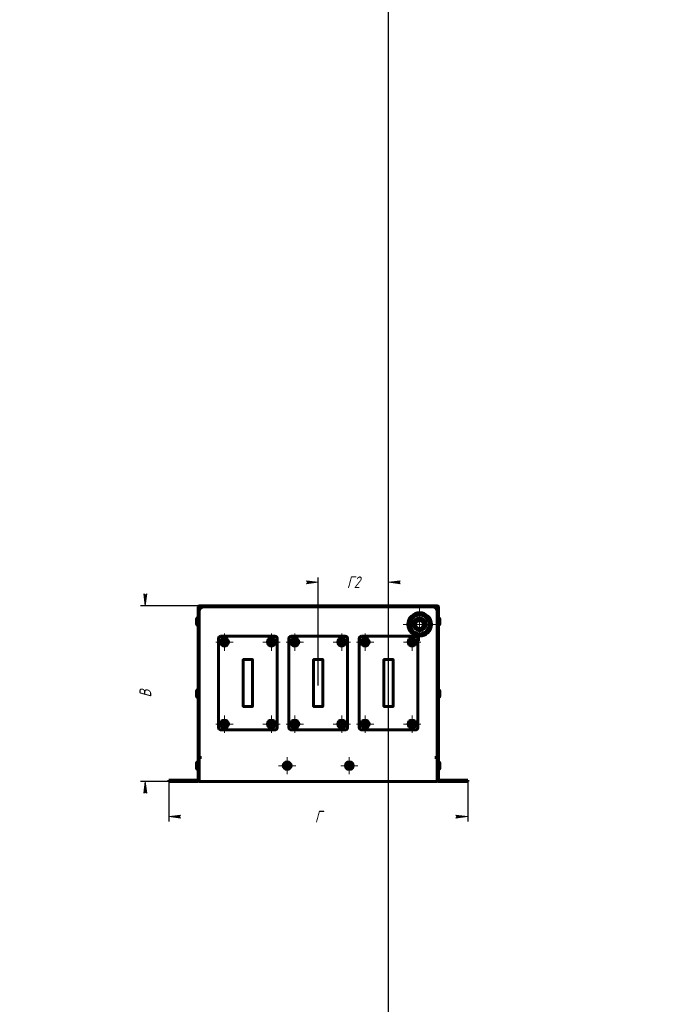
# Model space of a CAD drawing. Header units: millimetres. Extents: x 0 to 594, y 0 to 420.
# Tile 3 of 3: x 323 to 594, y 0 to 420. Entities that reach past the tile are written whole.
import ezdxf

# ---------------------------------------------------------------- set-up
doc = ezdxf.new("R2010")
doc.units = ezdxf.units.MM
for name, pattern in [('K5LT_AXLED', [12, 7.5, -1.5, 1.5, -1.5]), ('K5LT_BASIC', [0]), ('K5LT_THIN', [0])]:
    doc.linetypes.add(name, pattern=pattern)
doc.layers.add('Системный слой', color=7, linetype='Continuous')
doc.styles.add('KDIMTEXTSTYLE', font='GOST_AU.SHX', dxfattribs={"width": 0.96, "oblique": 15, "height": 5})
doc.dimstyles.new('KDIMSTYLE (0.50)', dxfattribs={"dimtxt": 5, "dimasz": 1, "dimexe": 2, "dimexo": 0, "dimgap": 1, "dimtad": 1, "dimlfac": 2, "dimtxsty": 'KDIMTEXTSTYLE', "dimsah": 1, "dimcen": 0, "dimdle": 1, "dimadec": 0, "dimazin": 0, "dimtfac": 0.667, "dimtmove": 0, "dimatfit": 3, "dimfxl": 1, "dimtvp": 1, "dimtolj": 1, "dimtzin": 0, "dimarcsym": 0})

# ---------------------------------------------------------------- blocks, each defined once
blk = doc.blocks.new('U28')
at = {"layer": 'Системный слой', "color": 150, "linetype": 'K5LT_BASIC', "lineweight": 60, "true_color": 0x0080ff}
for p, q in [((448.5, 127.04), (448.25, 127.04)), ((452.25, 127.04), (452, 127.04))]:
    blk.add_line(p, q, dxfattribs=at)
blk = doc.blocks.new('U29')
at = {"layer": 'Системный слой', "color": 150, "linetype": 'K5LT_BASIC', "lineweight": 60, "true_color": 0x0080ff}
for p, q in [((452.25, 147.04), (452.25, 146.79)), ((452.25, 127.29), (452.25, 127.04))]:
    blk.add_line(p, q, dxfattribs=at)
blk = doc.blocks.new('U30')
at = {"layer": 'Системный слой', "color": 150, "linetype": 'K5LT_BASIC', "lineweight": 60, "true_color": 0x0080ff}
for p, q in [((448.25, 146.79), (448.25, 147.04)), ((448.25, 127.04), (448.25, 127.29))]:
    blk.add_line(p, q, dxfattribs=at)
blk = doc.blocks.new('U31')
at = {"layer": 'Системный слой', "color": 150, "linetype": 'K5LT_BASIC', "lineweight": 60, "true_color": 0x0080ff}
for p, q in [((448.25, 147.04), (448.5, 147.04)), ((452, 147.04), (452.25, 147.04))]:
    blk.add_line(p, q, dxfattribs=at)
blk = doc.blocks.new('U32')
at = {"layer": 'Системный слой', "color": 150, "linetype": 'K5LT_BASIC', "lineweight": 60, "true_color": 0x0080ff}
for p, q in [((418.5, 127.04), (418.25, 127.04)), ((422.25, 127.04), (422, 127.04))]:
    blk.add_line(p, q, dxfattribs=at)
blk = doc.blocks.new('U33')
at = {"layer": 'Системный слой', "color": 150, "linetype": 'K5LT_BASIC', "lineweight": 60, "true_color": 0x0080ff}
for p, q in [((422.25, 147.04), (422.25, 146.79)), ((422.25, 127.29), (422.25, 127.04))]:
    blk.add_line(p, q, dxfattribs=at)
blk = doc.blocks.new('U34')
at = {"layer": 'Системный слой', "color": 150, "linetype": 'K5LT_BASIC', "lineweight": 60, "true_color": 0x0080ff}
for p, q in [((418.25, 146.79), (418.25, 147.04)), ((418.25, 127.04), (418.25, 127.29))]:
    blk.add_line(p, q, dxfattribs=at)
blk = doc.blocks.new('U35')
at = {"layer": 'Системный слой', "color": 150, "linetype": 'K5LT_BASIC', "lineweight": 60, "true_color": 0x0080ff}
for p, q in [((418.25, 147.04), (418.5, 147.04)), ((422, 147.04), (422.25, 147.04))]:
    blk.add_line(p, q, dxfattribs=at)
blk = doc.blocks.new('U36')
at = {"layer": 'Системный слой', "color": 150, "linetype": 'K5LT_BASIC', "lineweight": 60, "true_color": 0x0080ff}
for p, q in [((502.15, 163.29), (502.15, 164.32)), ((502.15, 162.27), (502.15, 163.29))]:
    blk.add_line(p, q, dxfattribs=at)
blk = doc.blocks.new('U37')
at = {"layer": 'Системный слой', "color": 150, "linetype": 'K5LT_BASIC', "lineweight": 60, "true_color": 0x0080ff}
for p, q in [((478.5, 127.04), (478.25, 127.04)), ((482.25, 127.04), (482, 127.04))]:
    blk.add_line(p, q, dxfattribs=at)
blk = doc.blocks.new('U38')
at = {"layer": 'Системный слой', "color": 150, "linetype": 'K5LT_BASIC', "lineweight": 60, "true_color": 0x0080ff}
for p, q in [((482.25, 147.04), (482.25, 146.79)), ((482.25, 127.29), (482.25, 127.04))]:
    blk.add_line(p, q, dxfattribs=at)
blk = doc.blocks.new('U39')
at = {"layer": 'Системный слой', "color": 150, "linetype": 'K5LT_BASIC', "lineweight": 60, "true_color": 0x0080ff}
for p, q in [((478.25, 146.79), (478.25, 147.04)), ((478.25, 127.04), (478.25, 127.29))]:
    blk.add_line(p, q, dxfattribs=at)
blk = doc.blocks.new('U40')
at = {"layer": 'Системный слой', "color": 150, "linetype": 'K5LT_BASIC', "lineweight": 60, "true_color": 0x0080ff}
for p, q in [((478.25, 147.04), (478.5, 147.04)), ((482, 147.04), (482.25, 147.04))]:
    blk.add_line(p, q, dxfattribs=at)
blk = doc.blocks.new('KDIMARROW_01')
at = {"layer": 'Системный слой'}
blk.add_hatch(color=0, dxfattribs=at).paths.add_polyline_path([(-5, -0.66), (0, 0), (-5, 0.66), (-4.5, 0)])
at = {"layer": 'Системный слой', "color": 0, "linetype": 'K5LT_THIN', "lineweight": 18}
for p, q in [((-4.5, 0), (-5, 0.66)), ((-5, 0.66), (0, 0)), ((0, 0), (-5, -0.66)), ((-5, -0.66), (-4.5, 0)), ((0, 0), (-1, 0))]:
    blk.add_line(p, q, dxfattribs=at)
blk = doc.blocks.new('U41')
at = {"layer": 'Системный слой', "color": 30, "linetype": 'K5LT_AXLED', "lineweight": 18, "true_color": 0xff8000}
for q in [(493.5, 169.04), (486.5, 162.04), (500.5, 162.04), (493.5, 155.04)]:
    blk.add_line((493.5, 162.04), q, dxfattribs=at)
blk = doc.blocks.new('U42')
at = {"layer": 'Системный слой', "color": 30, "linetype": 'K5LT_AXLED', "lineweight": 18, "true_color": 0xff8000}
for q in [(463.5, 105.47), (459.83, 101.79), (467.18, 101.79), (463.5, 98.12)]:
    blk.add_line((463.5, 101.79), q, dxfattribs=at)
blk = doc.blocks.new('U43')
at = {"layer": 'Системный слой', "color": 30, "linetype": 'K5LT_AXLED', "lineweight": 18, "true_color": 0xff8000}
for q in [(437, 105.47), (433.33, 101.79), (440.68, 101.79), (437, 98.12)]:
    blk.add_line((437, 101.79), q, dxfattribs=at)
blk = doc.blocks.new('U44')
at = {"layer": 'Системный слой', "color": 30, "linetype": 'K5LT_AXLED', "lineweight": 18, "true_color": 0xff8000}
for q in [(410.25, 123.24), (406.55, 119.54), (413.95, 119.54), (410.25, 115.84)]:
    blk.add_line((410.25, 119.54), q, dxfattribs=at)
blk = doc.blocks.new('U45')
at = {"layer": 'Системный слой', "color": 30, "linetype": 'K5LT_AXLED', "lineweight": 18, "true_color": 0xff8000}
for q in [(410.25, 158.24), (406.55, 154.54), (413.95, 154.54), (410.25, 150.84)]:
    blk.add_line((410.25, 154.54), q, dxfattribs=at)
blk = doc.blocks.new('U46')
at = {"layer": 'Системный слой', "color": 30, "linetype": 'K5LT_AXLED', "lineweight": 18, "true_color": 0xff8000}
for q in [(430.25, 123.24), (426.55, 119.54), (433.95, 119.54), (430.25, 115.84)]:
    blk.add_line((430.25, 119.54), q, dxfattribs=at)
blk = doc.blocks.new('U47')
at = {"layer": 'Системный слой', "color": 30, "linetype": 'K5LT_AXLED', "lineweight": 18, "true_color": 0xff8000}
for q in [(430.25, 158.24), (426.55, 154.54), (433.95, 154.54), (430.25, 150.84)]:
    blk.add_line((430.25, 154.54), q, dxfattribs=at)
blk = doc.blocks.new('U48')
at = {"layer": 'Системный слой', "color": 30, "linetype": 'K5LT_AXLED', "lineweight": 18, "true_color": 0xff8000}
for q in [(440.25, 123.24), (436.55, 119.54), (443.95, 119.54), (440.25, 115.84)]:
    blk.add_line((440.25, 119.54), q, dxfattribs=at)
blk = doc.blocks.new('U49')
at = {"layer": 'Системный слой', "color": 30, "linetype": 'K5LT_AXLED', "lineweight": 18, "true_color": 0xff8000}
for q in [(440.25, 158.24), (436.55, 154.54), (443.95, 154.54), (440.25, 150.84)]:
    blk.add_line((440.25, 154.54), q, dxfattribs=at)
blk = doc.blocks.new('U50')
at = {"layer": 'Системный слой', "color": 30, "linetype": 'K5LT_AXLED', "lineweight": 18, "true_color": 0xff8000}
for q in [(460.25, 123.24), (456.55, 119.54), (463.95, 119.54), (460.25, 115.84)]:
    blk.add_line((460.25, 119.54), q, dxfattribs=at)
blk = doc.blocks.new('U51')
at = {"layer": 'Системный слой', "color": 30, "linetype": 'K5LT_AXLED', "lineweight": 18, "true_color": 0xff8000}
for q in [(460.25, 158.24), (456.55, 154.54), (463.95, 154.54), (460.25, 150.84)]:
    blk.add_line((460.25, 154.54), q, dxfattribs=at)
blk = doc.blocks.new('U52')
at = {"layer": 'Системный слой', "color": 30, "linetype": 'K5LT_AXLED', "lineweight": 18, "true_color": 0xff8000}
for q in [(470.25, 123.24), (466.55, 119.54), (473.95, 119.54), (470.25, 115.84)]:
    blk.add_line((470.25, 119.54), q, dxfattribs=at)
blk = doc.blocks.new('U53')
at = {"layer": 'Системный слой', "color": 30, "linetype": 'K5LT_AXLED', "lineweight": 18, "true_color": 0xff8000}
for q in [(470.25, 158.24), (466.55, 154.54), (473.95, 154.54), (470.25, 150.84)]:
    blk.add_line((470.25, 154.54), q, dxfattribs=at)
blk = doc.blocks.new('U54')
at = {"layer": 'Системный слой', "color": 30, "linetype": 'K5LT_AXLED', "lineweight": 18, "true_color": 0xff8000}
for q in [(490.25, 123.24), (486.55, 119.54), (493.95, 119.54), (490.25, 115.84)]:
    blk.add_line((490.25, 119.54), q, dxfattribs=at)
blk = doc.blocks.new('U55')
at = {"layer": 'Системный слой', "color": 30, "linetype": 'K5LT_AXLED', "lineweight": 18, "true_color": 0xff8000}
for q in [(490.25, 158.24), (486.55, 154.54), (493.95, 154.54), (490.25, 150.84)]:
    blk.add_line((490.25, 154.54), q, dxfattribs=at)

msp = doc.modelspace()

# ---------------------------------------------------------------- linework, layer by layer
at = {"layer": 'Системный слой', "color": 150, "linetype": 'K5LT_BASIC', "lineweight": 60, "true_color": 0x0080ff}
for p, q in [((399, 95.5409), (399, 169.5407)), ((399.5, 95.5409), (399.5, 169.5407)), ((399.5, 169.0408), (400, 169.0408)), ((400.5, 168.5408), (399.5, 169.0408)), ((399.5001, 170.0408), (500.9999, 170.0408)), ((399.5001, 169.5408), (500.9999, 169.5408)), ((400, 169.0408), (400, 169.5408)), ((400, 169.5408), (400.5, 168.5408)), ((400, 169.0408), (400.5, 168.5408)), ((400.5, 168.5408), (400, 169.0408)), ((500, 168.5408), (500.5, 169.5408)), ((500, 168.5408), (500.5, 169.0408)), ((501, 169.0408), (500, 168.5408)), ((500.5, 169.0408), (500, 168.5408)), ((500.5, 169.5408), (500.5, 169.0408)), ((500.5, 169.0408), (501, 169.0408)), ((501, 169.5407), (501, 95.5409)), ((501.5, 169.5407), (501.5, 95.5409)), ((398.35, 164.3158), (398.35, 162.2658)), ((488.8812, 162.0408), (490.0359, 164.0408)), ((490.0359, 164.0408), (491.1906, 166.0408)), ((491.1906, 166.0408), (493.5, 166.0408)), ((493.5, 166.0408), (495.8094, 166.0408)), ((495.8094, 166.0408), (496.9641, 164.0408)), ((496.9641, 164.0408), (498.1188, 162.0408)), ((490.0359, 160.0408), (488.8812, 162.0408)), ((491.1906, 158.0408), (490.0359, 160.0408)), ((496.9641, 160.0408), (495.8094, 158.0408)), ((498.1188, 162.0408), (496.9641, 160.0408)), ((407.75, 118.0408), (407.75, 156.0408)), ((408.75, 157.0408), (431.75, 157.0408)), ((432.75, 156.0408), (432.75, 118.0408)), ((437.75, 118.0408), (437.75, 156.0408)), ((438.75, 157.0408), (461.75, 157.0408)), ((462.75, 156.0408), (462.75, 118.0408)), ((467.75, 118.0408), (467.75, 156.0408)), ((468.75, 157.0408), (491.75, 157.0408)), ((493.5, 158.0408), (491.1906, 158.0408)), ((492.75, 156.0408), (492.75, 118.0408)), ((495.8094, 158.0408), (493.5, 158.0408)), ((418.5, 147.0408), (422, 147.0408)), ((448.5, 147.0408), (452, 147.0408)), ((478.5, 147.0408), (482, 147.0408)), ((418.25, 146.7908), (418.25, 127.2908)), ((422.25, 146.7908), (422.25, 127.2908)), ((448.25, 146.7908), (448.25, 127.2908)), ((452.25, 146.7908), (452.25, 127.2908)), ((478.25, 146.7908), (478.25, 127.2908)), ((482.25, 146.7908), (482.25, 127.2908)), ((398.35, 133.5658), (398.35, 131.5158)), ((502.15, 131.5158), (502.15, 133.5658)), ((418.5, 127.0408), (422, 127.0408)), ((448.5, 127.0408), (452, 127.0408)), ((478.5, 127.0408), (482, 127.0408)), ((431.75, 117.0408), (408.75, 117.0408)), ((461.75, 117.0408), (438.75, 117.0408)), ((491.75, 117.0408), (468.75, 117.0408)), ((399.5, 105.2908), (399.75, 105.2908)), ((399.5, 105.0408), (399.5, 95.0408)), ((399.75, 105.0408), (399.5, 105.0408)), ((399.75, 105.2908), (399.75, 105.0408)), ((399.75, 105.2908), (400.5, 105.2908)), ((500, 105.2908), (500.75, 105.2908)), ((500.75, 105.0408), (500.75, 105.2908)), ((500.75, 105.2908), (501, 105.2908)), ((501, 105.0408), (500.75, 105.0408)), ((501, 95.0408), (501, 105.0408)), ((398.35, 102.8158), (398.35, 100.7658)), ((502.15, 100.7658), (502.15, 102.8158)), ((386.5, 95.5408), (398.5, 95.5408)), ((386.5, 95.0408), (386.5, 95.5408)), ((398.5, 95.0408), (386.5, 95.0408)), ((398.5, 95.5408), (398.9999, 95.5408)), ((398.5, 95.0408), (398.5, 95.5408)), ((398.5, 95.0408), (398.9999, 95.0408)), ((399.5, 95.0408), (501, 95.0408)), ((501.5001, 95.5408), (502, 95.5408)), ((501.5001, 95.0408), (502, 95.0408)), ((502, 95.5408), (514, 95.5408)), ((502, 95.0408), (502, 95.5408)), ((514, 95.0408), (502, 95.0408)), ((514, 95.0408), (514, 95.5408))]:
    msp.add_line(p, q, dxfattribs=at)
at = {"layer": 'Системный слой', "color": 232, "true_color": 0xc52b79}
msp.add_xline((480.25, 147.0408), (0, 1), dxfattribs=at)
at = {"layer": 'Системный слой', "color": 150, "linetype": 'K5LT_BASIC', "lineweight": 60, "true_color": 0x0080ff}
for centre, radius in [((493.5, 162.0408), 5), ((493.5, 162.0408), 2.7), ((493.5, 162.0408), 2.5), ((493.5, 162.0408), 1.7), ((410.25, 154.5408), 1.7), ((410.25, 154.5408), 1.675), ((430.25, 154.5408), 1.7), ((430.25, 154.5408), 1.675), ((440.25, 154.5408), 1.7), ((440.25, 154.5408), 1.675), ((460.25, 154.5408), 1.7), ((460.25, 154.5408), 1.675), ((470.25, 154.5408), 1.7), ((470.25, 154.5408), 1.675), ((490.25, 154.5408), 1.7), ((490.25, 154.5408), 1.675), ((410.25, 154.5408), 0.525), ((430.25, 154.5408), 0.525), ((440.25, 154.5408), 0.525), ((460.25, 154.5408), 0.525), ((470.25, 154.5408), 0.525), ((490.25, 154.5408), 0.525), ((410.25, 119.5408), 1.7), ((410.25, 119.5408), 1.675), ((410.25, 119.5408), 0.525), ((430.25, 119.5408), 1.7), ((430.25, 119.5408), 1.675), ((430.25, 119.5408), 0.525), ((440.25, 119.5408), 1.7), ((440.25, 119.5408), 1.675), ((440.25, 119.5408), 0.525), ((460.25, 119.5408), 1.7), ((460.25, 119.5408), 1.675), ((460.25, 119.5408), 0.525), ((470.25, 119.5408), 1.7), ((470.25, 119.5408), 1.675), ((470.25, 119.5408), 0.525), ((490.25, 119.5408), 1.7), ((490.25, 119.5408), 1.675), ((490.25, 119.5408), 0.525), ((437, 101.7908), 1.675), ((437, 101.7908), 0.525), ((463.5, 101.7908), 1.675), ((463.5, 101.7908), 0.525)]:
    msp.add_circle(centre, radius, dxfattribs=at)
for centre, radius, start, end in [((399.5001, 169.5407), 0.5001, 90, 180), ((399.5001, 169.5407), 0.0001, 90, 179.999994), ((500.9999, 169.5407), 0.5001, 0, 90), ((500.9999, 169.5407), 0.0001, 0, 90), ((399, 164.3158), 0.65, 90, 180), ((493.5, 162.0408), 4, 150, 210), ((493.5, 162.0408), 4, 90, 150), ((493.5, 162.0408), 4, 30, 90), ((493.5, 162.0408), 4, 330, 30), ((501.5, 164.3158), 0.65, 0, 90), ((399, 162.2658), 0.65, 180, 270), ((493.5, 162.0408), 4, 210, 270), ((493.5, 162.0408), 4, 270, 330), ((501.5, 162.2658), 0.65, 270, 0), ((408.75, 156.0408), 1, 90, 180), ((431.75, 156.0408), 1, 0, 90), ((438.75, 156.0408), 1, 90, 180), ((461.75, 156.0408), 1, 0, 90), ((468.75, 156.0408), 1, 90, 180), ((491.75, 156.0408), 1, 0, 90), ((418.5, 146.7908), 0.25, 90, 180), ((422, 146.7908), 0.25, 0, 90), ((448.5, 146.7908), 0.25, 90, 180), ((452, 146.7908), 0.25, 0, 90), ((478.5, 146.7908), 0.25, 90, 180), ((482, 146.7908), 0.25, 0, 90), ((399, 133.5658), 0.65, 90, 180), ((399, 131.5158), 0.65, 180, 270), ((501.5, 133.5658), 0.65, 0, 90), ((501.5, 131.5158), 0.65, 270, 0), ((418.5, 127.2908), 0.25, 180, 270), ((422, 127.2908), 0.25, 270, 0), ((448.5, 127.2908), 0.25, 180, 270), ((452, 127.2908), 0.25, 270, 0), ((478.5, 127.2908), 0.25, 180, 270), ((482, 127.2908), 0.25, 270, 0), ((408.75, 118.0408), 1, 180, 270), ((431.75, 118.0408), 1, 270, 0), ((438.75, 118.0408), 1, 180, 270), ((461.75, 118.0408), 1, 270, 0), ((468.75, 118.0408), 1, 180, 270), ((491.75, 118.0408), 1, 270, 0), ((399, 102.8158), 0.65, 90, 180), ((501.5, 102.8158), 0.65, 0, 90), ((399, 100.7658), 0.65, 180, 270), ((501.5, 100.7658), 0.65, 270, 0), ((398.9999, 95.5409), 0.5001, 270, 0), ((398.9999, 95.5409), 0.0001, 270, 0), ((501.5001, 95.5409), 0.5001, 180, 270), ((501.5001, 95.5409), 0.0001, 180.000006, 270)]:
    msp.add_arc(centre, radius, start, end, dxfattribs=at)
at = {"layer": 'Системный слой', "color": 7, "linetype": 'K5LT_THIN', "lineweight": 18}
msp.add_arc((493.5, 162.0408), 2.0941, 70, 340, dxfattribs=at)

# ---------------------------------------------------------------- block references
at = {"layer": 'Системный слой'}
for name in ['U41', 'U36', 'U45', 'U47', 'U49', 'U51', 'U53', 'U55', 'U34', 'U35', 'U33', 'U30', 'U31', 'U29', 'U39', 'U40', 'U38', 'U32', 'U28', 'U37', 'U44', 'U46', 'U48', 'U50', 'U52', 'U54', 'U43', 'U42']:
    msp.add_blockref(name, (0, 0), dxfattribs=at)

# ---------------------------------------------------------------- dimensions: what is measured, and where the dimension line sits
at = {"layer": 'Системный слой', "color": 7}
for base, p1, p2, location, text in [((450.25, 180.0408), (480.25, 136.0158), (450.25, 135.9908), (465.25, 180.0408), '\\H5.0;\\W0.965;\\Q15;\\H5.0;\\W0.965;\\Q15;\\Q15;Г2\\Q15;\\H7.00;'), ((514, 80.0408), (386.5, 95.0408), (514, 95.0408), (450.25, 80.0408), '\\H5.0;\\W0.965;\\Q15;\\H5.0;\\W0.965;\\Q15;\\Q15;Г\\Q15;\\H7.00;')]:
    msp.add_linear_dim(base=base, p1=p1, p2=p2, location=location, text=text, dimstyle='KDIMSTYLE (0.50)', override={"dimexo": 0, "dimblk1": 'KDIMARROW_01', "dimblk2": 'KDIMARROW_01', "dimse1": 0, "dimse2": 0, "dimclrt": 7, "dimtolj": 1}, dxfattribs=at).render()
msp.add_linear_dim(base=(376.5, 95.0408), p1=(399.5001, 170.0408), p2=(386.5, 95.0408), angle=90, location=(376.5, 132.5408), text='\\H5.0;\\W0.965;\\Q15;\\H5.0;\\W0.965;\\Q15;\\Q15;В\\Q15;\\H7.00;', dimstyle='KDIMSTYLE (0.50)', override={"dimexo": 0, "dimblk1": 'KDIMARROW_01', "dimblk2": 'KDIMARROW_01', "dimse1": 0, "dimse2": 0, "dimclrt": 7, "dimtolj": 1}, dxfattribs=at).render()

doc.saveas('drawing.dxf')
